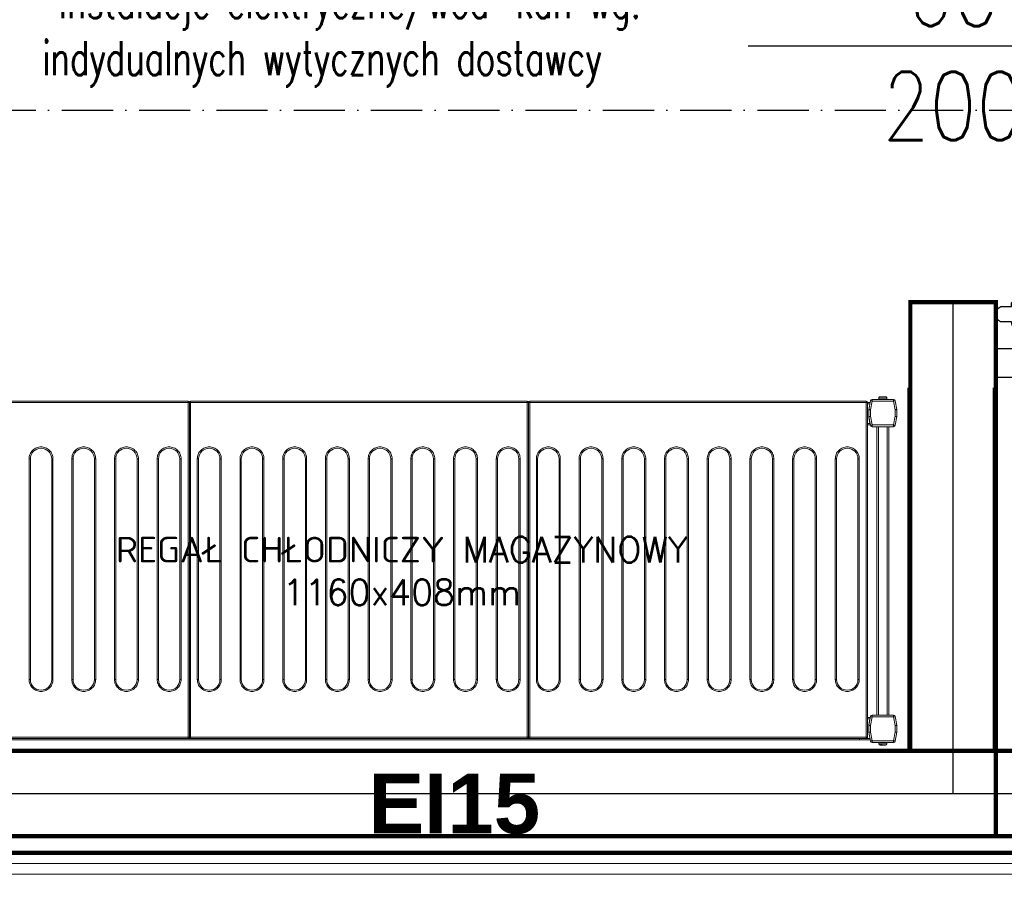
# Model space of a CAD drawing. Header units: metres. Extents: x 5541655 to 5610276, y 5589641 to 5627879.
# Tile 35 of 69: x 5604997 to 5605228, y 5625309 to 5625512. Entities that reach past the tile are written whole.
import ezdxf

# ---------------------------------------------------------------- set-up
doc = ezdxf.new("R2010")
doc.units = ezdxf.units.M
doc.header["$MEASUREMENT"] = 0
doc.linetypes.add('ACAD_ISO10W100', pattern=[18, 12, -3, 0, -3])
doc.layers.get('0').update_dxf_attribs({"linetype": 'CONTINUOUS', "lineweight": 18})
for name, color, linetype in [('2D- Siatka Modularna', 7, 'ACAD_ISO10W100'), ('Budowlane - Sciany Wew', 7, 'CONTINUOUS'), ('Komory', 132, 'CONTINUOUS'), ('Ściany', 51, 'CONTINUOUS')]:
    doc.layers.add(name, color=color, linetype=linetype)
doc.layers.add('Instalacje elektryczne', color=1, linetype='CONTINUOUS', lineweight=20)
doc.layers.add('Regały', color=7, linetype='CONTINUOUS', true_color=0x00f000)
doc.styles.add('GENERATED_STYLE_2', font='arial.ttf')
doc.styles.add('Incold_std', font='romans.shx', dxfattribs={"width": 0.8})
doc.styles.add('JACEK_07', font='SIMPLEX.SHX', dxfattribs={"width": 0.7})
doc.styles.add('RomanS', font='romans.shx')
doc.linetypes.add('BATTING', pattern='A,0.0001,-0.1,[134,ltypeshp.shx,S=0.1,R=0,X=-0.1,Y=0],-0.2,[134,ltypeshp.shx,S=0.1,R=180,X=0.1,Y=0],-0.1', length=0.4001)

# ---------------------------------------------------------------- blocks, each defined once
blk = doc.blocks.new('*U504')
at = {"const_width": 0.5}
blk.add_lwpolyline([(124.5, 290), (124.5, 300), (180, 300), (180, 0), (0, 0), (0, 300), (54.5, 300), (54.5, 290), (10, 290), (10, 10), (170, 10), (170, 290)], close=True, dxfattribs=at)
at = {"color": 253, "linetype": 'BATTING', "ltscale": 12, "true_color": 0xadadad}
blk.add_lwpolyline([(54.5, 295), (5, 295), (5, 5), (175, 5), (175, 295), (124.5, 295)], dxfattribs=at)
blk = doc.blocks.new('*U51')
at = {"lineweight": 15}
for p, q in [((32.98, -0.52), (3.58, -0.52)), ((32.98, -0.67), (3.58, -0.67)), ((32.98, -0.52), (32.98, -0.56)), ((32.98, -0.56), (32.98, -0.67)), ((32.98, -39.87), (32.98, -0.67)), ((33.13, -0.67), (32.98, -0.67)), ((33.13, -0.67), (33.13, -39.87)), ((33.28, -0.67), (33.13, -0.67)), ((33.28, -0.56), (33.28, -0.52)), ((72.68, -0.52), (33.28, -0.52)), ((33.28, -0.67), (33.28, -0.56)), ((33.28, -0.67), (33.28, -39.87)), ((72.68, -0.67), (33.28, -0.67)), ((72.68, -0.52), (72.68, -0.56)), ((72.68, -0.56), (72.68, -0.67)), ((72.68, -39.87), (72.68, -0.67)), ((72.83, -0.67), (72.68, -0.67)), ((72.98, -0.67), (72.83, -0.67)), ((72.83, -0.67), (72.83, -39.87)), ((72.98, -0.56), (72.98, -0.52)), ((112.38, -0.52), (72.98, -0.52)), ((72.98, -0.67), (72.98, -0.56)), ((72.98, -0.67), (72.98, -39.87)), ((112.38, -0.67), (72.98, -0.67)), ((112.38, -0.52), (112.38, -0.56)), ((112.38, -0.56), (112.38, -0.67)), ((112.38, -39.87), (112.38, -0.67)), ((112.53, -0.67), (112.38, -0.67)), ((112.53, -39.87), (112.53, -0.67)), ((112.53, -0.68), (112.83, -0.68)), ((112.53, -0.82), (112.8, -0.82)), ((112.87, -0.47), (112.69, -1.48)), ((113.06, -0.5), (112.88, -1.52)), ((113.06, -0.3), (113.06, -0.5)), ((115.59, -0.3), (113.06, -0.3)), ((115.59, -0.5), (113.06, -0.5)), ((113.86, -0.12), (113.85, -0.12)), ((113.85, -0.15), (113.85, -0.3)), ((114.8, -0.15), (113.85, -0.15)), ((114.8, -0.12), (114.79, -0.12)), ((114.8, -0.3), (114.8, -0.15)), ((115.59, -0.5), (115.59, -0.3)), ((115.77, -1.52), (115.59, -0.5)), ((115.96, -1.48), (115.78, -0.47)), ((115.78, -0.47), (115.97, -1.5)), ((112.68, -1.5), (112.69, -1.48)), ((112.68, -1.52), (112.68, -1.5)), ((112.88, -1.52), (112.68, -1.52)), ((112.68, -1.52), (112.68, -2.3)), ((112.68, -2.38), (112.68, -2.3)), ((112.68, -2.3), (112.87, -3.33)), ((112.88, -1.52), (112.88, -2.28)), ((112.88, -2.28), (113.06, -3.3)), ((115.59, -3.3), (115.77, -2.28)), ((115.77, -2.28), (115.77, -1.52)), ((115.97, -1.52), (115.77, -1.52)), ((115.78, -3.33), (115.97, -2.3)), ((115.97, -2.3), (115.78, -3.33)), ((115.97, -1.5), (115.97, -2.3)), ((115.97, -2.3), (115.97, -1.52)), ((112.53, -3.12), (112.82, -3.12)), ((112.53, -3.28), (112.84, -3.28)), ((112.82, -3.12), (112.68, -2.38)), ((113.06, -3.3), (115.59, -3.3)), ((113.06, -3.3), (113.06, -3.5)), ((115.59, -3.5), (115.59, -3.3)), ((113.06, -3.5), (115.59, -3.5)), ((113.62, -37.29), (113.62, -3.5)), ((113.82, -37.29), (113.82, -3.5)), ((114.82, -37.29), (114.82, -3.5)), ((115.02, -37.29), (115.02, -3.5)), ((112.53, -37.58), (112.84, -37.58)), ((112.53, -37.73), (112.82, -37.73)), ((112.68, -38.48), (112.82, -37.73)), ((112.87, -37.46), (112.69, -38.47)), ((113.06, -37.49), (112.88, -38.51)), ((113.06, -37.29), (113.06, -37.49)), ((115.59, -37.29), (113.06, -37.29)), ((115.59, -37.49), (113.06, -37.49)), ((115.59, -37.49), (115.59, -37.29)), ((115.77, -38.51), (115.59, -37.49)), ((115.96, -38.47), (115.78, -37.46)), ((112.68, -38.5), (112.68, -38.48)), ((112.68, -38.5), (112.68, -38.51)), ((112.68, -38.5), (112.68, -38.5)), ((112.68, -38.51), (112.68, -39.29)), ((112.88, -38.51), (112.68, -38.51)), ((112.88, -38.51), (112.88, -39.27)), ((115.97, -38.51), (115.77, -38.51)), ((115.77, -39.27), (115.77, -38.51)), ((115.97, -39.3), (115.97, -38.5)), ((115.97, -38.5), (115.97, -38.5)), ((115.97, -39.29), (115.97, -38.51)), ((3.58, -39.87), (32.98, -39.87)), ((3.58, -40.02), (32.98, -40.02)), ((111.58, -40.03), (4.38, -40.03)), ((111.58, -40.18), (4.38, -40.18)), ((32.98, -39.87), (33.13, -39.87)), ((32.98, -40.01), (32.98, -39.87)), ((32.98, -40.02), (32.98, -40.01)), ((33.13, -39.87), (33.28, -39.87)), ((33.28, -39.87), (72.68, -39.87)), ((33.28, -39.87), (33.28, -40.01)), ((33.28, -40.01), (33.28, -40.02)), ((33.28, -40.02), (72.68, -40.02)), ((72.68, -39.87), (72.83, -39.87)), ((72.68, -40.01), (72.68, -39.87)), ((72.68, -40.02), (72.68, -40.01)), ((72.83, -39.87), (72.98, -39.87)), ((72.98, -39.87), (112.38, -39.87)), ((72.98, -39.87), (72.98, -40.01)), ((72.98, -40.01), (72.98, -40.02)), ((72.98, -40.02), (112.38, -40.02)), ((111.58, -40.02), (111.58, -40.03)), ((111.58, -40.03), (111.58, -40.18)), ((111.58, -40.03), (112.81, -40.03)), ((111.58, -40.18), (112.84, -40.18)), ((112.38, -39.87), (112.53, -39.87)), ((112.38, -40.01), (112.38, -39.87)), ((112.38, -40.02), (112.38, -40.01)), ((112.68, -39.29), (112.87, -40.33)), ((112.68, -39.29), (112.68, -39.3)), ((112.68, -39.3), (112.87, -40.33)), ((112.88, -39.27), (113.06, -40.29)), ((113.06, -40.29), (115.59, -40.29)), ((113.06, -40.29), (113.06, -40.49)), ((115.59, -40.29), (115.77, -39.27)), ((115.59, -40.49), (115.59, -40.29)), ((115.78, -40.33), (115.97, -39.29)), ((115.78, -40.33), (115.97, -39.3)), ((113.06, -40.49), (115.59, -40.49)), ((113.06, -40.5), (115.59, -40.5)), ((113.85, -40.5), (113.85, -40.65)), ((113.85, -40.65), (114.8, -40.65)), ((114.09, -40.68), (114.2, -40.68)), ((114.24, -40.8), (114.15, -40.8)), ((114.8, -40.65), (114.8, -40.5))]:
    blk.add_line(p, q, dxfattribs=at)
at = {"color": 253, "lineweight": 15, "true_color": 0xa6a6a6}
for p, q in [((14.36, -33.12), (14.36, -7.27)), ((14.36, -7.27), (14.51, -7.27)), ((14.51, -33.12), (14.51, -7.27)), ((17.01, -7.27), (17.01, -33.12)), ((17.16, -7.27), (17.01, -7.27)), ((17.16, -7.27), (17.16, -33.12)), ((19.36, -33.12), (19.36, -7.27)), ((19.36, -7.27), (19.51, -7.27)), ((19.51, -33.12), (19.51, -7.27)), ((22.01, -7.27), (22.01, -33.12)), ((22.16, -7.27), (22.01, -7.27)), ((22.16, -7.27), (22.16, -33.12)), ((24.36, -33.12), (24.36, -7.27)), ((24.36, -7.27), (24.51, -7.27)), ((24.51, -33.12), (24.51, -7.27)), ((27.01, -7.27), (27.01, -33.12)), ((27.16, -7.27), (27.01, -7.27)), ((27.16, -7.27), (27.16, -33.12)), ((29.36, -33.12), (29.36, -7.27)), ((29.36, -7.27), (29.51, -7.27)), ((29.51, -33.12), (29.51, -7.27)), ((32.01, -7.27), (32.01, -33.12)), ((32.16, -7.27), (32.01, -7.27)), ((32.16, -7.27), (32.16, -33.12)), ((34.06, -33.12), (34.06, -7.27)), ((34.06, -7.27), (34.21, -7.27)), ((34.21, -33.12), (34.21, -7.27)), ((36.71, -7.27), (36.71, -33.12)), ((36.86, -7.27), (36.71, -7.27)), ((36.86, -7.27), (36.86, -33.12)), ((39.06, -33.12), (39.06, -7.27)), ((39.06, -7.27), (39.21, -7.27)), ((39.21, -33.12), (39.21, -7.27)), ((41.71, -7.27), (41.71, -33.12)), ((41.86, -7.27), (41.71, -7.27)), ((41.86, -7.27), (41.86, -33.12)), ((44.06, -33.12), (44.06, -7.27)), ((44.06, -7.27), (44.21, -7.27)), ((44.21, -33.12), (44.21, -7.27)), ((46.71, -7.27), (46.71, -33.12)), ((46.86, -7.27), (46.71, -7.27)), ((46.86, -7.27), (46.86, -33.12)), ((49.06, -33.12), (49.06, -7.27)), ((49.06, -7.27), (49.21, -7.27)), ((49.21, -33.12), (49.21, -7.27)), ((51.71, -7.27), (51.71, -33.12)), ((51.86, -7.27), (51.71, -7.27)), ((51.86, -7.27), (51.86, -33.12)), ((54.06, -33.12), (54.06, -7.27)), ((54.06, -7.27), (54.21, -7.27)), ((54.21, -33.12), (54.21, -7.27)), ((56.71, -7.27), (56.71, -33.12)), ((56.86, -7.27), (56.71, -7.27)), ((56.86, -7.27), (56.86, -33.12)), ((59.06, -33.12), (59.06, -7.27)), ((59.06, -7.27), (59.21, -7.27)), ((59.21, -33.12), (59.21, -7.27)), ((61.71, -7.27), (61.71, -33.12)), ((61.86, -7.27), (61.71, -7.27)), ((61.86, -7.27), (61.86, -33.12)), ((64.06, -33.12), (64.06, -7.27)), ((64.06, -7.27), (64.21, -7.27)), ((64.21, -33.12), (64.21, -7.27)), ((66.71, -7.27), (66.71, -33.12)), ((66.86, -7.27), (66.71, -7.27)), ((66.86, -7.27), (66.86, -33.12)), ((69.06, -33.12), (69.06, -7.27)), ((69.06, -7.27), (69.21, -7.27)), ((69.21, -33.12), (69.21, -7.27)), ((71.71, -7.27), (71.71, -33.12)), ((71.86, -7.27), (71.71, -7.27)), ((71.86, -7.27), (71.86, -33.12)), ((73.76, -33.12), (73.76, -7.27)), ((73.76, -7.27), (73.91, -7.27)), ((73.91, -33.12), (73.91, -7.27)), ((76.41, -7.27), (76.41, -33.12)), ((76.56, -7.27), (76.41, -7.27)), ((76.56, -7.27), (76.56, -33.12)), ((78.76, -33.12), (78.76, -7.27)), ((78.76, -7.27), (78.91, -7.27)), ((78.91, -33.12), (78.91, -7.27)), ((81.41, -7.27), (81.41, -33.12)), ((81.56, -7.27), (81.41, -7.27)), ((81.56, -7.27), (81.56, -33.12)), ((83.76, -33.12), (83.76, -7.27)), ((83.76, -7.27), (83.91, -7.27)), ((83.91, -33.12), (83.91, -7.27)), ((86.41, -7.27), (86.41, -33.12)), ((86.56, -7.27), (86.41, -7.27)), ((86.56, -7.27), (86.56, -33.12)), ((88.76, -33.12), (88.76, -7.27)), ((88.76, -7.27), (88.91, -7.27)), ((88.91, -33.12), (88.91, -7.27)), ((91.41, -7.27), (91.41, -33.12)), ((91.56, -7.27), (91.41, -7.27)), ((91.56, -7.27), (91.56, -33.12)), ((93.76, -33.12), (93.76, -7.27)), ((93.76, -7.27), (93.91, -7.27)), ((93.91, -33.12), (93.91, -7.27)), ((96.41, -7.27), (96.41, -33.12)), ((96.56, -7.27), (96.41, -7.27)), ((96.56, -7.27), (96.56, -33.12)), ((98.76, -33.12), (98.76, -7.27)), ((98.76, -7.27), (98.91, -7.27)), ((98.91, -33.12), (98.91, -7.27)), ((101.41, -7.27), (101.41, -33.12)), ((101.56, -7.27), (101.41, -7.27)), ((101.56, -7.27), (101.56, -33.12)), ((103.76, -33.12), (103.76, -7.27)), ((103.76, -7.27), (103.91, -7.27)), ((103.91, -33.12), (103.91, -7.27)), ((106.41, -7.27), (106.41, -33.12)), ((106.56, -7.27), (106.41, -7.27)), ((106.56, -7.27), (106.56, -33.12)), ((108.76, -33.12), (108.76, -7.27)), ((108.76, -7.27), (108.91, -7.27)), ((108.91, -33.12), (108.91, -7.27)), ((111.41, -7.27), (111.41, -33.12)), ((111.56, -7.27), (111.41, -7.27)), ((111.56, -7.27), (111.56, -33.12)), ((14.51, -33.12), (14.36, -33.12)), ((17.16, -33.12), (17.01, -33.12)), ((19.51, -33.12), (19.36, -33.12)), ((22.16, -33.12), (22.01, -33.12)), ((24.51, -33.12), (24.36, -33.12)), ((27.16, -33.12), (27.01, -33.12)), ((29.51, -33.12), (29.36, -33.12)), ((32.16, -33.12), (32.01, -33.12)), ((34.21, -33.12), (34.06, -33.12)), ((36.86, -33.12), (36.71, -33.12)), ((39.21, -33.12), (39.06, -33.12)), ((41.86, -33.12), (41.71, -33.12)), ((44.21, -33.12), (44.06, -33.12)), ((46.86, -33.12), (46.71, -33.12)), ((49.21, -33.12), (49.06, -33.12)), ((51.86, -33.12), (51.71, -33.12)), ((54.21, -33.12), (54.06, -33.12)), ((56.86, -33.12), (56.71, -33.12)), ((59.21, -33.12), (59.06, -33.12)), ((61.86, -33.12), (61.71, -33.12)), ((64.21, -33.12), (64.06, -33.12)), ((66.86, -33.12), (66.71, -33.12)), ((69.21, -33.12), (69.06, -33.12)), ((71.86, -33.12), (71.71, -33.12)), ((73.91, -33.12), (73.76, -33.12)), ((76.56, -33.12), (76.41, -33.12)), ((78.91, -33.12), (78.76, -33.12)), ((81.56, -33.12), (81.41, -33.12)), ((83.91, -33.12), (83.76, -33.12)), ((86.56, -33.12), (86.41, -33.12)), ((88.91, -33.12), (88.76, -33.12)), ((91.56, -33.12), (91.41, -33.12)), ((93.91, -33.12), (93.76, -33.12)), ((96.56, -33.12), (96.41, -33.12)), ((98.91, -33.12), (98.76, -33.12)), ((101.56, -33.12), (101.41, -33.12)), ((103.91, -33.12), (103.76, -33.12)), ((106.56, -33.12), (106.41, -33.12)), ((108.91, -33.12), (108.76, -33.12)), ((111.56, -33.12), (111.41, -33.12))]:
    blk.add_line(p, q, dxfattribs=at)
at = {"lineweight": 15, "flags": 128}
for points in [[(113.06, -0.5), (113.02, -0.49), (112.99, -0.49), (112.95, -0.48), (112.92, -0.48), (112.9, -0.47), (112.88, -0.47), (112.87, -0.47), (112.87, -0.47)], [(115.78, -0.47), (115.78, -0.47), (115.77, -0.47), (115.75, -0.47), (115.73, -0.48), (115.7, -0.48), (115.66, -0.49), (115.63, -0.49), (115.59, -0.5)], [(112.88, -2.28), (112.84, -2.29), (112.81, -2.29), (112.77, -2.29), (112.74, -2.29), (112.72, -2.3), (112.7, -2.3), (112.69, -2.3), (112.68, -2.3)], [(112.69, -1.48), (112.69, -1.48), (112.7, -1.49), (112.72, -1.49), (112.74, -1.49), (112.77, -1.5), (112.81, -1.5), (112.84, -1.51), (112.88, -1.52)], [(115.77, -1.52), (115.8, -1.51), (115.84, -1.5), (115.88, -1.5), (115.91, -1.49), (115.93, -1.49), (115.95, -1.49), (115.96, -1.48), (115.96, -1.48)], [(115.97, -2.3), (115.96, -2.3), (115.95, -2.3), (115.94, -2.3), (115.92, -2.3), (115.89, -2.29), (115.87, -2.29), (115.83, -2.29), (115.8, -2.29), (115.77, -2.28)], [(112.84, -3.28), (112.84, -3.27), (112.84, -3.26), (112.84, -3.25), (112.83, -3.23), (112.83, -3.21), (112.83, -3.18), (112.82, -3.15), (112.82, -3.12)], [(112.87, -3.33), (112.87, -3.33), (112.88, -3.33), (112.9, -3.33), (112.92, -3.32), (112.95, -3.32), (112.99, -3.31), (113.02, -3.31), (113.06, -3.3)], [(115.59, -3.3), (115.63, -3.31), (115.66, -3.31), (115.7, -3.32), (115.73, -3.32), (115.75, -3.33), (115.77, -3.33), (115.78, -3.33), (115.78, -3.33)], [(112.82, -37.73), (112.82, -37.7), (112.83, -37.67), (112.83, -37.64), (112.83, -37.62), (112.84, -37.6), (112.84, -37.59), (112.84, -37.58), (112.84, -37.58)], [(113.06, -37.49), (113.02, -37.48), (112.99, -37.48), (112.95, -37.47), (112.92, -37.47), (112.9, -37.46), (112.88, -37.46), (112.87, -37.46), (112.87, -37.46)], [(115.78, -37.46), (115.78, -37.46), (115.77, -37.46), (115.75, -37.46), (115.73, -37.47), (115.7, -37.47), (115.66, -37.48), (115.63, -37.48), (115.59, -37.49)], [(112.69, -38.47), (112.69, -38.47), (112.7, -38.48), (112.72, -38.48), (112.74, -38.48), (112.77, -38.49), (112.81, -38.5), (112.84, -38.5), (112.88, -38.51)], [(115.77, -38.51), (115.8, -38.5), (115.84, -38.5), (115.88, -38.49), (115.91, -38.48), (115.93, -38.48), (115.95, -38.48), (115.96, -38.47), (115.96, -38.47)], [(112.88, -39.27), (112.84, -39.28), (112.81, -39.28), (112.77, -39.28), (112.74, -39.29), (112.72, -39.29), (112.7, -39.29), (112.69, -39.29), (112.68, -39.29)], [(112.87, -40.33), (112.87, -40.33), (112.88, -40.32), (112.9, -40.32), (112.92, -40.32), (112.95, -40.31), (112.99, -40.3), (113.02, -40.3), (113.06, -40.29)], [(115.59, -40.29), (115.63, -40.3), (115.66, -40.3), (115.7, -40.31), (115.73, -40.32), (115.75, -40.32), (115.77, -40.32), (115.78, -40.33), (115.78, -40.33)], [(115.97, -39.29), (115.96, -39.29), (115.95, -39.29), (115.94, -39.29), (115.92, -39.29), (115.89, -39.29), (115.87, -39.28), (115.83, -39.28), (115.8, -39.28), (115.77, -39.27)]]:
    blk.add_lwpolyline(points, dxfattribs=at)
at = {"lineweight": 15}
for centre, radius, start, end in [((32.98, -0.67), 0.15, 0, 90), ((33.28, -0.67), 0.15, 90, 180), ((72.68, -0.67), 0.15, 0, 90), ((72.98, -0.67), 0.15, 90, 180), ((112.38, -0.67), 0.15, 0, 90), ((113.06, -0.5), 0.2, 90, 170), ((114, -0.15), 0.15, 168.463, 180), ((114.65, -0.15), 0.15, 0, 11.537), ((115.59, -0.5), 0.2, 10, 90), ((115.59, -0.5), 0.2, 10, 90), ((112.88, -1.52), 0.2, 170, 180), ((115.77, -1.52), 0.2, 0, 10), ((113.06, -3.3), 0.2, 190, 270), ((115.59, -3.3), 0.2, 270, 350), ((115.59, -3.3), 0.2, 270, 350), ((113.06, -37.49), 0.2, 90, 170), ((115.59, -37.49), 0.2, 10, 90), ((112.88, -38.51), 0.2, 170, 180), ((115.77, -38.51), 0.2, 0, 10), ((113.06, -40.29), 0.2, 190, 270), ((113.06, -40.3), 0.2, 190, 270), ((115.59, -40.29), 0.2, 270, 350), ((115.59, -40.3), 0.2, 270, 350), ((114, -40.65), 0.15, 180, 270), ((114.65, -40.65), 0.15, 270, 0)]:
    blk.add_arc(centre, radius, start, end, dxfattribs=at)
at = {"color": 253, "lineweight": 15, "true_color": 0xa6a6a6}
for centre, start, end in [((15.76, -7.27), 0, 180), ((20.76, -7.27), 0, 180), ((25.76, -7.27), 0, 180), ((30.76, -7.27), 0, 180), ((35.46, -7.27), 0, 180), ((40.46, -7.27), 0, 180), ((45.46, -7.27), 0, 180), ((50.46, -7.27), 0, 180), ((55.46, -7.27), 0, 180), ((60.46, -7.27), 0, 180), ((65.46, -7.27), 0, 180), ((70.46, -7.27), 0, 180), ((75.16, -7.27), 0, 180), ((80.16, -7.27), 0, 180), ((85.16, -7.27), 0, 180), ((90.16, -7.27), 0, 180), ((95.16, -7.27), 0, 180), ((100.16, -7.27), 0, 180), ((105.16, -7.27), 0, 180), ((110.16, -7.27), 0, 180), ((15.76, -33.12), 180, 0), ((20.76, -33.12), 180, 0), ((25.76, -33.12), 180, 0), ((30.76, -33.12), 180, 0), ((35.46, -33.12), 180, 0), ((40.46, -33.12), 180, 0), ((45.46, -33.12), 180, 0), ((50.46, -33.12), 180, 0), ((55.46, -33.12), 180, 0), ((60.46, -33.12), 180, 0), ((65.46, -33.12), 180, 0), ((70.46, -33.12), 180, 0), ((75.16, -33.12), 180, 0), ((80.16, -33.12), 180, 0), ((85.16, -33.12), 180, 0), ((90.16, -33.12), 180, 0), ((95.16, -33.12), 180, 0), ((100.16, -33.12), 180, 0), ((105.16, -33.12), 180, 0), ((110.16, -33.12), 180, 0)]:
    blk.add_arc(centre, 1.25, start, end, dxfattribs=at)
at = {"lineweight": 15}
for points, knots in [([(114.01, 0), (113.99, 0), (113.95, -0.01), (113.91, -0.03), (113.87, -0.07), (113.86, -0.1), (113.86, -0.12)], [0, 0, 0, 0, 0.250228, 0.500558, 0.74813, 1, 1, 1, 1]), ([(114.64, 0), (114.63, 0), (114.61, 0), (114.54, 0), (114.44, 0), (114.32, 0), (114.21, 0), (114.11, 0), (114.04, 0), (114.02, 0), (114.01, 0)], [0, 0, 0, 0, 0.1211745, 0.2500031, 0.378819, 0.4999934, 0.621181, 0.7499969, 0.8788255, 1, 1, 1, 1]), ([(114.79, -0.12), (114.79, -0.1), (114.78, -0.07), (114.74, -0.03), (114.7, -0.01), (114.66, 0), (114.64, 0)], [0, 0, 0, 0, 0.243628, 0.487231, 0.731943, 1, 1, 1, 1]), ([(32.98, -40.01), (32.99, -40.01), (33.01, -40.01), (33.04, -40), (33.07, -39.98), (33.1, -39.96), (33.13, -39.92), (33.13, -39.88), (33.13, -39.86)], [0, 0, 0, 0, 0.130769, 0.260023, 0.387959, 0.514574, 0.761734, 1, 1, 1, 1]), ([(33.13, -39.86), (33.14, -39.88), (33.14, -39.92), (33.17, -39.96), (33.2, -39.98), (33.22, -40), (33.25, -40.01), (33.27, -40.01), (33.28, -40.01)], [0, 0, 0, 0, 0.238266, 0.485426, 0.612036, 0.739977, 0.869231, 1, 1, 1, 1]), ([(72.68, -40.01), (72.69, -40.01), (72.71, -40.01), (72.74, -40), (72.77, -39.98), (72.8, -39.96), (72.83, -39.92), (72.83, -39.88), (72.83, -39.86)], [0, 0, 0, 0, 0.130781, 0.260022, 0.387973, 0.514587, 0.761732, 1, 1, 1, 1]), ([(72.83, -39.86), (72.84, -39.88), (72.84, -39.92), (72.87, -39.96), (72.9, -39.98), (72.92, -40), (72.95, -40.01), (72.97, -40.01), (72.98, -40.01)], [0, 0, 0, 0, 0.238268, 0.485413, 0.612027, 0.739978, 0.869219, 1, 1, 1, 1]), ([(112.38, -40.01), (112.39, -40.01), (112.41, -40.01), (112.44, -40), (112.47, -39.98), (112.5, -39.96), (112.53, -39.92), (112.53, -39.88), (112.53, -39.86)], [0, 0, 0, 0, 0.130778, 0.260041, 0.387968, 0.514579, 0.761745, 1, 1, 1, 1]), ([(114.04, -40.8), (114.05, -40.8), (114.07, -40.8), (114.12, -40.8), (114.15, -40.8)], [0, 0, 0, 0, 0.311906, 1, 1, 1, 1]), ([(114.15, -40.8), (114.14, -40.8), (114.13, -40.79), (114.11, -40.77), (114.1, -40.73), (114.09, -40.7), (114.09, -40.68)], [0, 0, 0, 0, 0.250224, 0.500526, 0.748162, 1, 1, 1, 1]), ([(114.2, -40.68), (114.2, -40.7), (114.21, -40.73), (114.22, -40.77), (114.24, -40.79), (114.25, -40.8), (114.26, -40.8)], [0, 0, 0, 0, 0.243636, 0.487267, 0.731983, 1, 1, 1, 1]), ([(114.26, -40.8), (114.29, -40.8), (114.37, -40.8), (114.48, -40.8), (114.57, -40.8), (114.63, -40.8), (114.65, -40.8), (114.65, -40.8), (114.65, -40.8)], [0, 0, 0, 0, 0.188936, 0.389821, 0.590682, 0.779625, 0.968579, 1, 1, 1, 1])]:
    blk.add_open_spline(points, degree=3, knots=knots, dxfattribs=at)
at = {"color": 253, "lineweight": 15, "true_color": 0xa6a6a6}
for points, knots in [([(14.36, -7.27), (14.37, -7.18), (14.38, -7), (14.45, -6.74), (14.58, -6.49), (14.77, -6.27), (14.99, -6.09), (15.24, -5.96), (15.5, -5.88), (15.76, -5.86), (16.02, -5.88), (16.29, -5.96), (16.54, -6.09), (16.76, -6.27), (16.94, -6.49), (17.07, -6.74), (17.15, -7), (17.16, -7.18), (17.16, -7.27)], [0, 0, 0, 0, 0.058258, 0.120006, 0.18432, 0.25, 0.31568, 0.379994, 0.441742, 0.5, 0.558258, 0.620006, 0.68432, 0.75, 0.81568, 0.879994, 0.941742, 1, 1, 1, 1]), ([(19.36, -7.27), (19.37, -7.18), (19.38, -7), (19.45, -6.74), (19.58, -6.49), (19.77, -6.27), (19.99, -6.09), (20.24, -5.96), (20.5, -5.88), (20.76, -5.86), (21.02, -5.88), (21.29, -5.96), (21.54, -6.09), (21.76, -6.27), (21.94, -6.49), (22.07, -6.74), (22.15, -7), (22.16, -7.18), (22.16, -7.27)], [0, 0, 0, 0, 0.058258, 0.120006, 0.18432, 0.25, 0.31568, 0.379994, 0.441742, 0.5, 0.558258, 0.620006, 0.68432, 0.75, 0.81568, 0.879994, 0.941742, 1, 1, 1, 1]), ([(24.36, -7.27), (24.37, -7.18), (24.38, -7), (24.45, -6.74), (24.58, -6.49), (24.77, -6.27), (24.99, -6.09), (25.24, -5.96), (25.5, -5.88), (25.76, -5.86), (26.02, -5.88), (26.29, -5.96), (26.54, -6.09), (26.76, -6.27), (26.94, -6.49), (27.07, -6.74), (27.15, -7), (27.16, -7.18), (27.16, -7.27)], [0, 0, 0, 0, 0.058258, 0.120006, 0.18432, 0.25, 0.31568, 0.379994, 0.441742, 0.5, 0.558258, 0.620006, 0.68432, 0.75, 0.81568, 0.879994, 0.941742, 1, 1, 1, 1]), ([(29.36, -7.27), (29.37, -7.18), (29.38, -7), (29.45, -6.74), (29.58, -6.49), (29.77, -6.27), (29.99, -6.09), (30.24, -5.96), (30.5, -5.88), (30.76, -5.86), (31.02, -5.88), (31.29, -5.96), (31.54, -6.09), (31.76, -6.27), (31.94, -6.49), (32.07, -6.74), (32.15, -7), (32.16, -7.18), (32.16, -7.27)], [0, 0, 0, 0, 0.058258, 0.120006, 0.18432, 0.25, 0.31568, 0.379994, 0.441742, 0.5, 0.558258, 0.620006, 0.68432, 0.75, 0.81568, 0.879994, 0.941742, 1, 1, 1, 1]), ([(34.06, -7.27), (34.07, -7.18), (34.08, -7), (34.15, -6.74), (34.28, -6.49), (34.47, -6.27), (34.69, -6.09), (34.94, -5.96), (35.2, -5.88), (35.46, -5.86), (35.72, -5.88), (35.99, -5.96), (36.24, -6.09), (36.46, -6.27), (36.64, -6.49), (36.77, -6.74), (36.85, -7), (36.86, -7.18), (36.86, -7.27)], [0, 0, 0, 0, 0.058258, 0.120006, 0.18432, 0.25, 0.31568, 0.379994, 0.441742, 0.5, 0.558258, 0.620006, 0.68432, 0.75, 0.81568, 0.879994, 0.941742, 1, 1, 1, 1]), ([(39.06, -7.27), (39.07, -7.18), (39.08, -7), (39.15, -6.74), (39.28, -6.49), (39.47, -6.27), (39.69, -6.09), (39.94, -5.96), (40.2, -5.88), (40.46, -5.86), (40.72, -5.88), (40.99, -5.96), (41.24, -6.09), (41.46, -6.27), (41.64, -6.49), (41.77, -6.74), (41.85, -7), (41.86, -7.18), (41.86, -7.27)], [0, 0, 0, 0, 0.058258, 0.120006, 0.18432, 0.25, 0.31568, 0.379994, 0.441742, 0.5, 0.558258, 0.620005, 0.68432, 0.75, 0.81568, 0.879994, 0.941742, 1, 1, 1, 1]), ([(44.06, -7.27), (44.07, -7.18), (44.08, -7), (44.15, -6.74), (44.28, -6.49), (44.47, -6.27), (44.69, -6.09), (44.94, -5.96), (45.2, -5.88), (45.46, -5.86), (45.72, -5.88), (45.99, -5.96), (46.24, -6.09), (46.46, -6.27), (46.64, -6.49), (46.77, -6.74), (46.85, -7), (46.86, -7.18), (46.86, -7.27)], [0, 0, 0, 0, 0.058258, 0.120006, 0.18432, 0.25, 0.31568, 0.379994, 0.441742, 0.5, 0.558258, 0.620006, 0.68432, 0.75, 0.81568, 0.879994, 0.941742, 1, 1, 1, 1]), ([(49.06, -7.27), (49.07, -7.18), (49.08, -7), (49.15, -6.74), (49.28, -6.49), (49.47, -6.27), (49.69, -6.09), (49.94, -5.96), (50.2, -5.88), (50.46, -5.86), (50.72, -5.88), (50.99, -5.96), (51.24, -6.09), (51.46, -6.27), (51.64, -6.49), (51.77, -6.74), (51.85, -7), (51.86, -7.18), (51.86, -7.27)], [0, 0, 0, 0, 0.058258, 0.120006, 0.18432, 0.25, 0.31568, 0.379995, 0.441742, 0.5, 0.558258, 0.620005, 0.68432, 0.75, 0.81568, 0.879994, 0.941742, 1, 1, 1, 1]), ([(54.06, -7.27), (54.07, -7.18), (54.08, -7), (54.15, -6.74), (54.28, -6.49), (54.47, -6.27), (54.69, -6.09), (54.94, -5.96), (55.2, -5.88), (55.46, -5.86), (55.72, -5.88), (55.99, -5.96), (56.24, -6.09), (56.46, -6.27), (56.64, -6.49), (56.77, -6.74), (56.85, -7), (56.86, -7.18), (56.86, -7.27)], [0, 0, 0, 0, 0.058258, 0.120006, 0.18432, 0.25, 0.31568, 0.379994, 0.441742, 0.5, 0.558258, 0.620006, 0.68432, 0.75, 0.81568, 0.879994, 0.941742, 1, 1, 1, 1]), ([(59.06, -7.27), (59.07, -7.18), (59.08, -7), (59.15, -6.74), (59.28, -6.49), (59.47, -6.27), (59.69, -6.09), (59.94, -5.96), (60.2, -5.88), (60.46, -5.86), (60.72, -5.88), (60.99, -5.96), (61.24, -6.09), (61.46, -6.27), (61.64, -6.49), (61.77, -6.74), (61.85, -7), (61.86, -7.18), (61.86, -7.27)], [0, 0, 0, 0, 0.058258, 0.120006, 0.18432, 0.25, 0.31568, 0.379995, 0.441742, 0.5, 0.558258, 0.620006, 0.68432, 0.75, 0.81568, 0.879994, 0.941742, 1, 1, 1, 1]), ([(64.06, -7.27), (64.07, -7.18), (64.08, -7), (64.15, -6.74), (64.28, -6.49), (64.47, -6.27), (64.69, -6.09), (64.94, -5.96), (65.2, -5.88), (65.46, -5.86), (65.72, -5.88), (65.99, -5.96), (66.24, -6.09), (66.46, -6.27), (66.64, -6.49), (66.77, -6.74), (66.85, -7), (66.86, -7.18), (66.86, -7.27)], [0, 0, 0, 0, 0.058258, 0.120006, 0.18432, 0.25, 0.31568, 0.379995, 0.441741, 0.5, 0.558258, 0.620006, 0.68432, 0.75, 0.81568, 0.879994, 0.941742, 1, 1, 1, 1]), ([(69.06, -7.27), (69.07, -7.18), (69.08, -7), (69.15, -6.74), (69.28, -6.49), (69.47, -6.27), (69.69, -6.09), (69.94, -5.96), (70.2, -5.88), (70.46, -5.86), (70.72, -5.88), (70.99, -5.96), (71.24, -6.09), (71.46, -6.27), (71.64, -6.49), (71.77, -6.74), (71.85, -7), (71.86, -7.18), (71.86, -7.27)], [0, 0, 0, 0, 0.058258, 0.120006, 0.184321, 0.25, 0.31568, 0.379994, 0.441742, 0.5, 0.558259, 0.620005, 0.68432, 0.75, 0.815679, 0.879994, 0.941742, 1, 1, 1, 1]), ([(73.76, -7.27), (73.77, -7.18), (73.78, -7), (73.85, -6.74), (73.98, -6.49), (74.17, -6.27), (74.39, -6.09), (74.64, -5.96), (74.9, -5.88), (75.16, -5.86), (75.42, -5.88), (75.69, -5.96), (75.94, -6.09), (76.16, -6.27), (76.34, -6.49), (76.47, -6.74), (76.55, -7), (76.56, -7.18), (76.56, -7.27)], [0, 0, 0, 0, 0.058258, 0.120006, 0.184321, 0.25, 0.31568, 0.379995, 0.441741, 0.5, 0.558258, 0.620006, 0.68432, 0.75, 0.815679, 0.879994, 0.941742, 1, 1, 1, 1]), ([(78.76, -7.27), (78.77, -7.18), (78.78, -7), (78.85, -6.74), (78.98, -6.49), (79.17, -6.27), (79.39, -6.09), (79.64, -5.96), (79.9, -5.88), (80.16, -5.86), (80.42, -5.88), (80.69, -5.96), (80.94, -6.09), (81.16, -6.27), (81.34, -6.49), (81.47, -6.74), (81.55, -7), (81.56, -7.18), (81.56, -7.27)], [0, 0, 0, 0, 0.058258, 0.120006, 0.184321, 0.25, 0.31568, 0.379994, 0.441742, 0.5, 0.558259, 0.620005, 0.68432, 0.75, 0.815679, 0.879994, 0.941742, 1, 1, 1, 1]), ([(83.76, -7.27), (83.77, -7.18), (83.78, -7), (83.85, -6.74), (83.98, -6.49), (84.17, -6.27), (84.39, -6.09), (84.64, -5.96), (84.9, -5.88), (85.16, -5.86), (85.42, -5.88), (85.69, -5.96), (85.94, -6.09), (86.16, -6.27), (86.34, -6.49), (86.47, -6.74), (86.55, -7), (86.56, -7.18), (86.56, -7.27)], [0, 0, 0, 0, 0.058258, 0.120006, 0.18432, 0.25, 0.31568, 0.379994, 0.441742, 0.5, 0.558258, 0.620005, 0.68432, 0.75, 0.81568, 0.879994, 0.941742, 1, 1, 1, 1]), ([(88.76, -7.27), (88.77, -7.18), (88.78, -7), (88.85, -6.74), (88.98, -6.49), (89.17, -6.27), (89.39, -6.09), (89.64, -5.96), (89.9, -5.88), (90.16, -5.86), (90.42, -5.88), (90.69, -5.96), (90.94, -6.09), (91.16, -6.27), (91.34, -6.49), (91.47, -6.74), (91.55, -7), (91.56, -7.18), (91.56, -7.27)], [0, 0, 0, 0, 0.058258, 0.120006, 0.18432, 0.25, 0.315679, 0.379994, 0.441742, 0.500001, 0.558258, 0.620006, 0.684321, 0.75, 0.81568, 0.879994, 0.941742, 1, 1, 1, 1]), ([(93.76, -7.27), (93.77, -7.18), (93.78, -7), (93.85, -6.74), (93.98, -6.49), (94.17, -6.27), (94.39, -6.09), (94.64, -5.96), (94.9, -5.88), (95.16, -5.86), (95.42, -5.88), (95.69, -5.96), (95.94, -6.09), (96.16, -6.27), (96.34, -6.49), (96.47, -6.74), (96.55, -7), (96.56, -7.18), (96.56, -7.27)], [0, 0, 0, 0, 0.058258, 0.120006, 0.18432, 0.25, 0.31568, 0.379995, 0.441742, 0.5, 0.558258, 0.620006, 0.68432, 0.75, 0.81568, 0.879994, 0.941742, 1, 1, 1, 1]), ([(98.76, -7.27), (98.77, -7.18), (98.78, -7), (98.85, -6.74), (98.98, -6.49), (99.17, -6.27), (99.39, -6.09), (99.64, -5.96), (99.9, -5.88), (100.16, -5.86), (100.42, -5.88), (100.69, -5.96), (100.94, -6.09), (101.16, -6.27), (101.34, -6.49), (101.47, -6.74), (101.55, -7), (101.56, -7.18), (101.56, -7.27)], [0, 0, 0, 0, 0.058258, 0.120006, 0.184321, 0.25, 0.31568, 0.379995, 0.441741, 0.5, 0.558258, 0.620006, 0.68432, 0.75, 0.815679, 0.879994, 0.941742, 1, 1, 1, 1]), ([(103.76, -7.27), (103.77, -7.18), (103.78, -7), (103.85, -6.74), (103.98, -6.49), (104.17, -6.27), (104.39, -6.09), (104.64, -5.96), (104.9, -5.88), (105.16, -5.86), (105.42, -5.88), (105.69, -5.96), (105.94, -6.09), (106.16, -6.27), (106.34, -6.49), (106.47, -6.74), (106.55, -7), (106.56, -7.18), (106.56, -7.27)], [0, 0, 0, 0, 0.058258, 0.120006, 0.184321, 0.25, 0.31568, 0.379994, 0.441742, 0.5, 0.558259, 0.620005, 0.68432, 0.75, 0.815679, 0.879994, 0.941742, 1, 1, 1, 1]), ([(108.76, -7.27), (108.77, -7.18), (108.78, -7), (108.85, -6.74), (108.98, -6.49), (109.17, -6.27), (109.39, -6.09), (109.64, -5.96), (109.9, -5.88), (110.16, -5.86), (110.42, -5.88), (110.69, -5.96), (110.94, -6.09), (111.16, -6.27), (111.34, -6.49), (111.47, -6.74), (111.55, -7), (111.56, -7.18), (111.56, -7.27)], [0, 0, 0, 0, 0.058258, 0.120006, 0.18432, 0.25, 0.31568, 0.379994, 0.441742, 0.5, 0.558258, 0.620005, 0.68432, 0.75, 0.81568, 0.879994, 0.941742, 1, 1, 1, 1]), ([(17.16, -33.12), (17.16, -33.2), (17.15, -33.38), (17.07, -33.64), (16.94, -33.89), (16.76, -34.11), (16.54, -34.29), (16.29, -34.42), (16.02, -34.5), (15.76, -34.52), (15.5, -34.5), (15.24, -34.42), (14.99, -34.29), (14.77, -34.11), (14.58, -33.89), (14.45, -33.64), (14.38, -33.38), (14.37, -33.2), (14.36, -33.12)], [0, 0, 0, 0, 0.058258, 0.120006, 0.18432, 0.25, 0.31568, 0.379994, 0.441742, 0.5, 0.558258, 0.620006, 0.68432, 0.75, 0.81568, 0.879994, 0.941742, 1, 1, 1, 1]), ([(22.16, -33.12), (22.16, -33.2), (22.15, -33.38), (22.07, -33.64), (21.94, -33.89), (21.76, -34.11), (21.54, -34.29), (21.29, -34.42), (21.02, -34.5), (20.76, -34.52), (20.5, -34.5), (20.24, -34.42), (19.99, -34.29), (19.77, -34.11), (19.58, -33.89), (19.45, -33.64), (19.38, -33.38), (19.37, -33.2), (19.36, -33.12)], [0, 0, 0, 0, 0.058258, 0.120006, 0.18432, 0.25, 0.31568, 0.379994, 0.441742, 0.5, 0.558258, 0.620006, 0.684321, 0.75, 0.81568, 0.879994, 0.941742, 1, 1, 1, 1]), ([(27.16, -33.12), (27.16, -33.2), (27.15, -33.38), (27.07, -33.64), (26.94, -33.89), (26.76, -34.11), (26.54, -34.29), (26.29, -34.42), (26.02, -34.5), (25.76, -34.52), (25.5, -34.5), (25.24, -34.42), (24.99, -34.29), (24.77, -34.11), (24.58, -33.89), (24.45, -33.64), (24.38, -33.38), (24.37, -33.2), (24.36, -33.12)], [0, 0, 0, 0, 0.058258, 0.1200056, 0.1843204, 0.2500002, 0.3156797, 0.3799945, 0.4417421, 0.4999999, 0.558258, 0.6200056, 0.6843204, 0.7499999, 0.8156797, 0.8799945, 0.941742, 1, 1, 1, 1]), ([(32.16, -33.12), (32.16, -33.2), (32.15, -33.38), (32.07, -33.64), (31.94, -33.89), (31.76, -34.11), (31.54, -34.29), (31.29, -34.42), (31.02, -34.5), (30.76, -34.52), (30.5, -34.5), (30.24, -34.42), (29.99, -34.29), (29.77, -34.11), (29.58, -33.89), (29.45, -33.64), (29.38, -33.38), (29.37, -33.2), (29.36, -33.12)], [0, 0, 0, 0, 0.058258, 0.1200056, 0.1843204, 0.2499999, 0.3156794, 0.3799942, 0.4417421, 0.4999999, 0.5582581, 0.6200057, 0.6843205, 0.7499999, 0.8156797, 0.8799945, 0.941742, 1, 1, 1, 1]), ([(36.86, -33.12), (36.86, -33.2), (36.85, -33.38), (36.77, -33.64), (36.64, -33.89), (36.46, -34.11), (36.24, -34.29), (35.99, -34.42), (35.72, -34.5), (35.46, -34.52), (35.2, -34.5), (34.94, -34.42), (34.69, -34.29), (34.47, -34.11), (34.28, -33.89), (34.15, -33.64), (34.08, -33.38), (34.07, -33.2), (34.06, -33.12)], [0, 0, 0, 0, 0.058258, 0.120006, 0.18432, 0.25, 0.31568, 0.379994, 0.441742, 0.5, 0.558258, 0.620006, 0.68432, 0.75, 0.81568, 0.879994, 0.941742, 1, 1, 1, 1]), ([(41.86, -33.12), (41.86, -33.2), (41.85, -33.38), (41.77, -33.64), (41.64, -33.89), (41.46, -34.11), (41.24, -34.29), (40.99, -34.42), (40.72, -34.5), (40.46, -34.52), (40.2, -34.5), (39.94, -34.42), (39.69, -34.29), (39.47, -34.11), (39.28, -33.89), (39.15, -33.64), (39.08, -33.38), (39.07, -33.2), (39.06, -33.12)], [0, 0, 0, 0, 0.058258, 0.120005, 0.18432, 0.25, 0.315679, 0.379995, 0.441742, 0.5, 0.558258, 0.620006, 0.68432, 0.75, 0.81568, 0.879994, 0.941742, 1, 1, 1, 1]), ([(46.86, -33.12), (46.86, -33.2), (46.85, -33.38), (46.77, -33.64), (46.64, -33.89), (46.46, -34.11), (46.24, -34.29), (45.99, -34.42), (45.72, -34.5), (45.46, -34.52), (45.2, -34.5), (44.94, -34.42), (44.69, -34.29), (44.47, -34.11), (44.28, -33.89), (44.15, -33.64), (44.08, -33.38), (44.07, -33.2), (44.06, -33.12)], [0, 0, 0, 0, 0.058258, 0.120006, 0.18432, 0.25, 0.31568, 0.379994, 0.441742, 0.5, 0.558258, 0.620006, 0.68432, 0.75, 0.81568, 0.879994, 0.941742, 1, 1, 1, 1]), ([(51.86, -33.12), (51.86, -33.2), (51.85, -33.38), (51.77, -33.64), (51.64, -33.89), (51.46, -34.11), (51.24, -34.29), (50.99, -34.42), (50.72, -34.5), (50.46, -34.52), (50.2, -34.5), (49.94, -34.42), (49.69, -34.29), (49.47, -34.11), (49.28, -33.89), (49.15, -33.64), (49.08, -33.38), (49.07, -33.2), (49.06, -33.12)], [0, 0, 0, 0, 0.058258, 0.120006, 0.18432, 0.25, 0.315679, 0.379995, 0.441742, 0.5, 0.558258, 0.620005, 0.684321, 0.75, 0.81568, 0.879994, 0.941742, 1, 1, 1, 1]), ([(56.86, -33.12), (56.86, -33.2), (56.85, -33.38), (56.77, -33.64), (56.64, -33.89), (56.46, -34.11), (56.24, -34.29), (55.99, -34.42), (55.72, -34.5), (55.46, -34.52), (55.2, -34.5), (54.94, -34.42), (54.69, -34.29), (54.47, -34.11), (54.28, -33.89), (54.15, -33.64), (54.08, -33.38), (54.07, -33.2), (54.06, -33.12)], [0, 0, 0, 0, 0.058258, 0.120006, 0.18432, 0.25, 0.31568, 0.379994, 0.441742, 0.5, 0.558258, 0.620006, 0.68432, 0.75, 0.81568, 0.879994, 0.941742, 1, 1, 1, 1]), ([(61.86, -33.12), (61.86, -33.2), (61.85, -33.38), (61.77, -33.64), (61.64, -33.89), (61.46, -34.11), (61.24, -34.29), (60.99, -34.42), (60.72, -34.5), (60.46, -34.52), (60.2, -34.5), (59.94, -34.42), (59.69, -34.29), (59.47, -34.11), (59.28, -33.89), (59.15, -33.64), (59.08, -33.38), (59.07, -33.2), (59.06, -33.12)], [0, 0, 0, 0, 0.058258, 0.120005, 0.18432, 0.25, 0.31568, 0.379994, 0.441742, 0.5, 0.558258, 0.620005, 0.684321, 0.75, 0.81568, 0.879995, 0.941742, 1, 1, 1, 1]), ([(66.86, -33.12), (66.86, -33.2), (66.85, -33.38), (66.77, -33.64), (66.64, -33.89), (66.46, -34.11), (66.24, -34.29), (65.99, -34.42), (65.72, -34.5), (65.46, -34.52), (65.2, -34.5), (64.94, -34.42), (64.69, -34.29), (64.47, -34.11), (64.28, -33.89), (64.15, -33.64), (64.08, -33.38), (64.07, -33.2), (64.06, -33.12)], [0, 0, 0, 0, 0.058258, 0.120005, 0.18432, 0.25, 0.31568, 0.379994, 0.441742, 0.5, 0.558259, 0.620005, 0.68432, 0.75, 0.81568, 0.879994, 0.941742, 1, 1, 1, 1]), ([(71.86, -33.12), (71.86, -33.2), (71.85, -33.38), (71.77, -33.64), (71.64, -33.89), (71.46, -34.11), (71.24, -34.29), (70.99, -34.42), (70.72, -34.5), (70.46, -34.52), (70.2, -34.5), (69.94, -34.42), (69.69, -34.29), (69.47, -34.11), (69.28, -33.89), (69.15, -33.64), (69.08, -33.38), (69.07, -33.2), (69.06, -33.12)], [0, 0, 0, 0, 0.058258, 0.120005, 0.184321, 0.25, 0.31568, 0.379995, 0.441741, 0.5, 0.558258, 0.620006, 0.68432, 0.75, 0.815679, 0.879995, 0.941742, 1, 1, 1, 1]), ([(76.56, -33.12), (76.56, -33.2), (76.55, -33.38), (76.47, -33.64), (76.34, -33.89), (76.16, -34.11), (75.94, -34.29), (75.69, -34.42), (75.42, -34.5), (75.16, -34.52), (74.9, -34.5), (74.64, -34.42), (74.39, -34.29), (74.17, -34.11), (73.98, -33.89), (73.85, -33.64), (73.78, -33.38), (73.77, -33.2), (73.76, -33.12)], [0, 0, 0, 0, 0.058258, 0.120005, 0.184321, 0.25, 0.31568, 0.379994, 0.441742, 0.5, 0.558259, 0.620005, 0.68432, 0.75, 0.815679, 0.879995, 0.941742, 1, 1, 1, 1]), ([(81.56, -33.12), (81.56, -33.2), (81.55, -33.38), (81.47, -33.64), (81.34, -33.89), (81.16, -34.11), (80.94, -34.29), (80.69, -34.42), (80.42, -34.5), (80.16, -34.52), (79.9, -34.5), (79.64, -34.42), (79.39, -34.29), (79.17, -34.11), (78.98, -33.89), (78.85, -33.64), (78.78, -33.38), (78.77, -33.2), (78.76, -33.12)], [0, 0, 0, 0, 0.058258, 0.120005, 0.184321, 0.25, 0.31568, 0.379995, 0.441741, 0.5, 0.558258, 0.620006, 0.68432, 0.75, 0.815679, 0.879995, 0.941742, 1, 1, 1, 1]), ([(86.56, -33.12), (86.56, -33.2), (86.55, -33.38), (86.47, -33.64), (86.34, -33.89), (86.16, -34.11), (85.94, -34.29), (85.69, -34.42), (85.42, -34.5), (85.16, -34.52), (84.9, -34.5), (84.64, -34.42), (84.39, -34.29), (84.17, -34.11), (83.98, -33.89), (83.85, -33.64), (83.78, -33.38), (83.77, -33.2), (83.76, -33.12)], [0, 0, 0, 0, 0.058258, 0.120006, 0.18432, 0.25, 0.315679, 0.379995, 0.441742, 0.5, 0.558258, 0.620006, 0.68432, 0.75, 0.81568, 0.879995, 0.941742, 1, 1, 1, 1]), ([(91.56, -33.12), (91.56, -33.2), (91.55, -33.38), (91.47, -33.64), (91.34, -33.89), (91.16, -34.11), (90.94, -34.29), (90.69, -34.42), (90.42, -34.5), (90.16, -34.52), (89.9, -34.5), (89.64, -34.42), (89.39, -34.29), (89.17, -34.11), (88.98, -33.89), (88.85, -33.64), (88.78, -33.38), (88.77, -33.2), (88.76, -33.12)], [0, 0, 0, 0, 0.058258, 0.120006, 0.18432, 0.25, 0.315679, 0.379994, 0.441742, 0.499999, 0.558258, 0.620006, 0.684321, 0.75, 0.81568, 0.879994, 0.941742, 1, 1, 1, 1]), ([(96.56, -33.12), (96.56, -33.2), (96.55, -33.38), (96.47, -33.64), (96.34, -33.89), (96.16, -34.11), (95.94, -34.29), (95.69, -34.42), (95.42, -34.5), (95.16, -34.52), (94.9, -34.5), (94.64, -34.42), (94.39, -34.29), (94.17, -34.11), (93.98, -33.89), (93.85, -33.64), (93.78, -33.38), (93.77, -33.2), (93.76, -33.12)], [0, 0, 0, 0, 0.058258, 0.120005, 0.18432, 0.25, 0.31568, 0.379994, 0.441742, 0.5, 0.558258, 0.620005, 0.684321, 0.75, 0.81568, 0.879994, 0.941742, 1, 1, 1, 1]), ([(101.56, -33.12), (101.56, -33.2), (101.55, -33.38), (101.47, -33.64), (101.34, -33.89), (101.16, -34.11), (100.94, -34.29), (100.69, -34.42), (100.42, -34.5), (100.16, -34.52), (99.9, -34.5), (99.64, -34.42), (99.39, -34.29), (99.17, -34.11), (98.98, -33.89), (98.85, -33.64), (98.78, -33.38), (98.77, -33.2), (98.76, -33.12)], [0, 0, 0, 0, 0.058258, 0.120005, 0.184321, 0.25, 0.31568, 0.379994, 0.441742, 0.5, 0.558259, 0.620005, 0.68432, 0.75, 0.815679, 0.879995, 0.941742, 1, 1, 1, 1]), ([(106.56, -33.12), (106.56, -33.2), (106.55, -33.38), (106.47, -33.64), (106.34, -33.89), (106.16, -34.11), (105.94, -34.29), (105.69, -34.42), (105.42, -34.5), (105.16, -34.52), (104.9, -34.5), (104.64, -34.42), (104.39, -34.29), (104.17, -34.11), (103.98, -33.89), (103.85, -33.64), (103.78, -33.38), (103.77, -33.2), (103.76, -33.12)], [0, 0, 0, 0, 0.058258, 0.120005, 0.184321, 0.25, 0.31568, 0.379995, 0.441741, 0.5, 0.558258, 0.620006, 0.68432, 0.75, 0.815679, 0.879995, 0.941742, 1, 1, 1, 1]), ([(111.56, -33.12), (111.56, -33.2), (111.55, -33.38), (111.47, -33.64), (111.34, -33.89), (111.16, -34.11), (110.94, -34.29), (110.69, -34.42), (110.42, -34.5), (110.16, -34.52), (109.9, -34.5), (109.64, -34.42), (109.39, -34.29), (109.17, -34.11), (108.98, -33.89), (108.85, -33.64), (108.78, -33.38), (108.77, -33.2), (108.76, -33.12)], [0, 0, 0, 0, 0.058258, 0.120006, 0.18432, 0.25, 0.315679, 0.379995, 0.441742, 0.5, 0.558258, 0.620006, 0.68432, 0.75, 0.81568, 0.879995, 0.941742, 1, 1, 1, 1])]:
    blk.add_open_spline(points, degree=3, knots=knots, dxfattribs=at)
at = {"color": 7, "insert": (58, -20.4), "char_height": 3, "width": 116, "attachment_point": 5, "style": 'RomanS'}
blk.add_mtext('REGAŁ CHŁODNICZY MAGAZYNOWY\\P1160x408mm', dxfattribs=at)
blk = doc.blocks.new('*U327')
blk.add_line((30, 24), (30, -24))
blk.add_lwpolyline([(68.75, 5), (68.75, 9.38), (68.54, 11.12, 0.379651), (68.34, 11.3), (65.86, 11.3, 0.379651), (65.66, 11.12), (65.45, 9.38), (65.45, 5)], format="xyb", close=True)
blk.add_lwpolyline([(59.99, 6.95), (59.99, 7), (59.89, 7, -0.175422), (59.7, 7.07, -0.244753), (59.69, 7.09), (59.69, 7.12, -0.414214), (59.72, 7.15), (62.47, 7.15, -0.414214), (62.49, 7.12), (62.49, 7.09, -0.200685), (62.48, 7.07), (62.43, 7.03), (62.75, 7.1), (62.76, 7.05, -0.414214), (62.68, 6.93), (62.29, 6.85), (62.29, 5.57, -0.649069), (60.49, 5.6), (60.49, 6.85), (60.09, 6.85, -0.414214), (59.99, 6.95)], format="xyb")
blk.add_lwpolyline([(60, 5), (60, -5)])
at = {"insert": (19.66, -24), "char_height": 8, "width": 48, "attachment_point": 1, "rotation": 90, "style": 'Incold_std'}
blk.add_mtext('\\pxqc;60\\P200', dxfattribs=at)
at = {"layer": 'Instalacje elektryczne', "insert": (22.73, -106.63), "char_height": 4, "width": 98.5647, "attachment_point": 1, "rotation": 90, "style": 'JACEK_07'}
blk.add_mtext('*instalacje elektryczne/wod-kan wg. indydualnych wytycznych dostawcy', dxfattribs=at)
blk = doc.blocks.new('*U507')
at = {"const_width": 0.5}
blk.add_lwpolyline([(117.45, 170), (117.45, 180), (180, 180), (180, 0), (0, 0), (0, 180), (57.45, 180), (57.45, 170), (10, 170), (10, 10), (170, 10), (170, 170)], close=True, dxfattribs=at)
at = {"color": 253, "linetype": 'BATTING', "ltscale": 12, "true_color": 0xadadad}
blk.add_lwpolyline([(57.45, 175), (5, 175), (5, 5), (175, 5), (175, 175), (117.45, 175)], dxfattribs=at)

msp = doc.modelspace()

# ---------------------------------------------------------------- linework, layer by layer
at = {"layer": '2D- Siatka Modularna', "lineweight": 25}
for q in [(5606162.0597, 5625490.9756), (5606465.0678, 5625490.9756)]:
    msp.add_line((5603342.0597, 5625490.9756), q, dxfattribs=at)
at = {"layer": 'Budowlane - Sciany Wew', "color": 251, "linetype": 'Continuous', "lineweight": 20}
for points in [[(5605480.5597, 5625299.4811), (5605480.5597, 5625314.4807), (5604859.6684, 5625314.4807)], [(5605478.0597, 5625301.9811), (5605478.0597, 5625311.9803), (5604857.1684, 5625311.9803)]]:
    msp.add_lwpolyline(points, dxfattribs=at)
at = {"layer": 'Komory', "const_width": 1}
for points in [[(5605205.7715, 5625425.9704), (5605205.7715, 5625340.8766)], [(5605225.7715, 5625425.9704), (5605225.7715, 5625340.8766)]]:
    msp.add_lwpolyline(points, dxfattribs=at)
at = {"layer": 'Ściany', "color": 0, "const_width": 1}
msp.add_lwpolyline([(5605483.0597, 5625296.9811), (5605483.0597, 5625316.9811), (5604862.1684, 5625316.9811)], dxfattribs=at)

# ---------------------------------------------------------------- block references
at = {"layer": 'Komory', "xscale": 2, "yscale": 2, "zscale": 2, "rotation": 270}
for name, p in [('*U504', (5604865.9639, 5625680.8766)), ('*U507', (5604865.9639, 5625680.8766)), ('*U327', (5605215.9639, 5625565.9704))]:
    msp.add_blockref(name, p, dxfattribs=at)
at = {"layer": 'Regały', "linetype": 'Continuous', "lineweight": 25, "xscale": 2, "yscale": 2, "zscale": 2}
msp.add_blockref('*U51', (5604970.8762, 5625423.8363), dxfattribs=at)

# ---------------------------------------------------------------- texts
at = {"linetype": 'Continuous', "insert": (5605079.0643, 5625335.5309), "char_height": 14, "attachment_point": 1, "style": 'GENERATED_STYLE_2'}
msp.add_mtext('{\\fArial|b1|i0|c0|p34;EI15}', dxfattribs=at)

doc.saveas('drawing.dxf')
